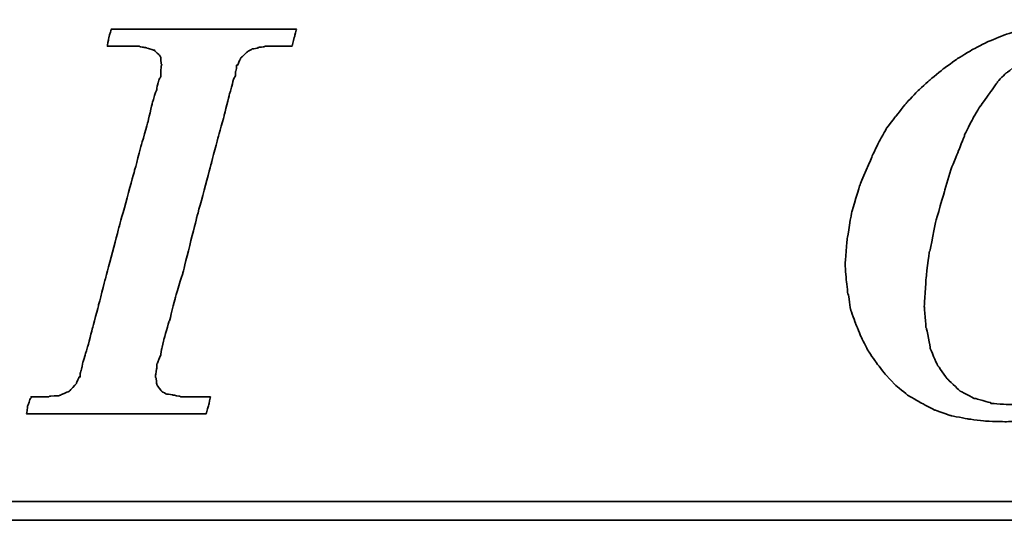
# Model space of a CAD drawing. Header units: millimetres. Extents: x 21 to 280, y -116 to 66.
# Tile 76 of 98: x 213.98 to 219.04, y 6.66 to 9.23. Entities that reach past the tile are written whole.
import ezdxf

# ---------------------------------------------------------------- set-up
doc = ezdxf.new("R2010")
doc.units = ezdxf.units.MM
doc.header["$LTSCALE"] = 0.15
doc.layers.add('DIM', color=4, linetype='CONTINUOUS')
doc.layers.add('layer 1', color=7, linetype='CONTINUOUS')

# ---------------------------------------------------------------- blocks, each defined once
blk = doc.blocks.new('TBI MOTION logo(完整正式版)')
at = {"layer": 'layer 1', "color": 22, "lineweight": 35}
for points, knots in [([(-11.34375, -6.98375), (-11.34375, -6.98375), (-10.91375, -7.43875), (-10.91375, -7.43875), (-10.91375, -7.43875), (-10.91375, -7.43875), (-10.38625, -7.87125), (-10.38625, -7.87125), (-10.38625, -7.87125), (-10.38625, -7.87125), (-9.81125, -8.20375), (-9.81125, -8.20375), (-9.81125, -8.20375), (-9.81125, -8.20375), (-9.21125, -8.51875), (-9.21125, -8.51875), (-9.21125, -8.51875), (-9.21125, -8.51875), (-8.51625, -8.75875), (-8.51625, -8.75875), (-8.51625, -8.75875), (-8.51625, -8.75875), (-7.77125, -8.90375), (-7.77125, -8.90375), (-7.77125, -8.90375), (-7.77125, -8.90375), (-6.97875, -8.99875), (-6.97875, -8.99875), (-6.97875, -8.99875), (-6.97875, -8.99875), (-6.14125, -9.02375), (-6.14125, -9.02375), (-6.14125, -9.02375), (-6.14125, -9.02375), (-5.37125, -8.99875), (-5.37125, -8.99875), (-5.37125, -8.99875), (-5.37125, -8.99875), (-4.65375, -8.94875), (-4.65375, -8.94875), (-4.65375, -8.94875), (-4.65375, -8.94875), (-3.93375, -8.80625), (-3.93375, -8.80625), (-3.93375, -8.80625), (-3.93375, -8.80625), (-3.21375, -8.66375), (-3.21375, -8.66375), (-3.21375, -8.66375), (-3.21375, -8.66375), (-2.49375, -8.39875), (-2.49375, -8.39875), (-2.49375, -8.39875), (-2.49375, -8.39875), (-1.79875, -8.13375), (-1.79875, -8.13375), (-1.79875, -8.13375), (-1.79875, -8.13375), (-1.17375, -7.84375), (-1.17375, -7.84375), (-1.17375, -7.84375), (-1.17375, -7.84375), (-0.52375, -7.46375), (-0.52375, -7.46375), (-0.52375, -7.46375), (-0.52375, -7.46375), (0.10124, -7.07875), (0.10124, -7.07875), (0.10124, -7.07875), (0.10124, -7.07875), (0.67625, -6.62375), (0.67625, -6.62375), (0.67625, -6.62375), (0.67625, -6.62375), (1.24874, -6.14375), (1.24874, -6.14375), (1.24874, -6.14375), (1.24874, -6.14375), (1.72874, -5.64125), (1.72874, -5.64125), (1.72874, -5.64125), (1.72874, -5.64125), (2.18624, -5.06375), (2.18624, -5.06375), (2.18624, -5.06375), (2.18624, -5.06375), (2.61625, -4.48874), (2.61625, -4.48874), (2.61625, -4.48874), (2.61625, -4.48874), (3.00125, -3.83874), (3.00125, -3.83874), (3.00125, -3.83874), (3.00125, -3.83874), (3.36124, -3.21374), (3.36124, -3.21374), (3.36124, -3.21374), (3.36124, -3.21374), (3.84374, -1.99125), (3.84374, -1.99125), (3.84374, -1.99125), (3.84374, -1.99125), (4.22625, -0.81875), (4.22625, -0.81875), (4.22625, -0.81875), (4.22625, -0.81875), (4.39125, 0.45624), (4.39125, 0.45624), (4.39125, 0.45624), (4.39125, 0.45624), (4.48874, 1.70124), (4.48874, 1.70124), (4.48874, 1.70124), (4.48874, 1.70124), (4.43874, 2.44625), (4.43874, 2.44625), (4.43874, 2.44625), (4.43874, 2.44625), (4.36874, 3.14125), (4.36874, 3.14125), (4.36874, 3.14125), (4.36874, 3.14125), (4.25125, 3.81125), (4.25125, 3.81125), (4.25125, 3.81125), (4.25125, 3.81125), (4.03124, 4.41125), (4.03124, 4.41125), (4.03124, 4.41125), (4.03124, 4.41125), (3.74374, 5.01125), (3.74374, 5.01125), (3.74374, 5.01125), (3.74374, 5.01125), (3.43124, 5.58875), (3.43124, 5.58875), (3.43124, 5.58875), (3.43124, 5.58875), (3.02625, 6.09125), (3.02625, 6.09125), (3.02625, 6.09125), (3.02625, 6.09125), (2.59374, 6.54875), (2.59374, 6.54875), (2.59374, 6.54875), (2.59374, 6.54875), (2.09124, 6.98125), (2.09124, 6.98125), (2.09124, 6.98125), (2.09124, 6.98125), (1.56124, 7.36625), (1.56124, 7.36625), (1.56124, 7.36625), (1.56124, 7.36625), (0.98624, 7.67625), (0.98624, 7.67625), (0.98624, 7.67625), (0.98624, 7.67625), (0.38624, 7.96375), (0.38624, 7.96375), (0.38624, 7.96375), (0.38624, 7.96375), (-0.25875, 8.15625), (-0.25875, 8.15625), (-0.25875, 8.15625), (-0.25875, 8.15625), (-0.98125, 8.30125), (-0.98125, 8.30125), (-0.98125, 8.30125), (-0.98125, 8.30125), (-1.70124, 8.37125), (-1.70124, 8.37125), (-1.70124, 8.37125), (-1.70124, 8.37125), (-2.49375, 8.39624), (-2.49375, 8.39624), (-2.49375, 8.39624), (-2.49375, 8.39624), (-3.28625, 8.37125), (-3.28625, 8.37125), (-3.28625, 8.37125), (-3.28625, 8.37125), (-4.05125, 8.32125), (-4.05125, 8.32125), (-4.05125, 8.32125), (-4.05125, 8.32125), (-4.77375, 8.18125), (-4.77375, 8.18125), (-4.77375, 8.18125), (-4.77375, 8.18125), (-5.51625, 7.96375), (-5.51625, 7.96375), (-5.51625, 7.96375), (-5.51625, 7.96375), (-6.21125, 7.72625), (-6.21125, 7.72625), (-6.21125, 7.72625), (-6.21125, 7.72625), (-6.92875, 7.43625), (-6.92875, 7.43625), (-6.92875, 7.43625), (-6.92875, 7.43625), (-7.57875, 7.10125), (-7.57875, 7.10125), (-7.57875, 7.10125), (-7.57875, 7.10125), (-8.24875, 6.69125), (-8.24875, 6.69125), (-8.24875, 6.69125), (-8.24875, 6.69125), (-8.84875, 6.26125), (-8.84875, 6.26125), (-8.84875, 6.26125), (-8.84875, 6.26125), (-9.42625, 5.78125), (-9.42625, 5.78125), (-9.42625, 5.78125), (-9.42625, 5.78125), (-9.95375, 5.30125), (-9.95375, 5.30125), (-9.95375, 5.30125), (-9.95375, 5.30125), (-10.43375, 4.79624), (-10.43375, 4.79624), (-10.43375, 4.79624), (-10.43375, 4.79624), (-10.88875, 4.22125), (-10.88875, 4.22125), (-10.88875, 4.22125), (-10.88875, 4.22125), (-11.29875, 3.69375), (-11.29875, 3.69375), (-11.29875, 3.69375), (-11.29875, 3.69375), (-11.63375, 3.09125), (-11.63375, 3.09125), (-11.63375, 3.09125), (-11.63375, 3.09125), (-11.91875, 2.49625), (-11.91875, 2.49625), (-11.91875, 2.49625), (-11.91875, 2.49625), (-12.44875, 1.24625), (-12.44875, 1.24625), (-12.44875, 1.24625), (-12.44875, 1.24625), (-12.80875, 0.06874), (-12.80875, 0.06874), (-12.80875, 0.06874), (-12.80875, 0.06874), (-12.99875, -1.07875), (-12.99875, -1.07875), (-12.99875, -1.07875), (-12.99875, -1.07875), (-13.09375, -2.18375), (-13.09375, -2.18375), (-13.09375, -2.18375), (-13.09375, -2.18375), (-13.04875, -2.85375), (-13.04875, -2.85375), (-13.04875, -2.85375), (-13.04875, -2.85375), (-12.97375, -3.50375), (-12.97375, -3.50375), (-12.97375, -3.50375), (-12.97375, -3.50375), (-12.95375, -3.50375), (-12.95375, -3.50375), (-12.95375, -3.50375), (-12.95375, -3.50375), (-12.85375, -4.17375), (-12.85375, -4.17375), (-12.85375, -4.17375), (-12.85375, -4.17375), (-12.63875, -4.77624), (-12.63875, -4.77624), (-12.63875, -4.77624), (-12.63875, -4.77624), (-12.39875, -5.35125), (-12.39875, -5.35125), (-12.39875, -5.35125), (-12.39875, -5.35125), (-12.11375, -5.92875), (-12.11375, -5.92875), (-12.11375, -5.92875), (-12.11375, -5.92875), (-11.75375, -6.45375), (-11.75375, -6.45375), (-11.75375, -6.45375), (-11.75375, -6.45375), (-11.34375, -6.98375), (-11.34375, -6.98375)], [0, 0, 0, 0, 0.01369863, 0.01369863, 0.01369863, 0.01369864, 0.02739726, 0.02739726, 0.02739726, 0.02739727, 0.04109589, 0.04109589, 0.04109589, 0.0410959, 0.05479452, 0.05479452, 0.05479452, 0.05479453, 0.06849315, 0.06849315, 0.06849315, 0.06849316, 0.08219178, 0.08219178, 0.08219178, 0.08219179, 0.09589041, 0.09589041, 0.09589041, 0.09589042, 0.10958904, 0.10958904, 0.10958904, 0.10958905, 0.12328767, 0.12328767, 0.12328767, 0.12328768, 0.1369863, 0.1369863, 0.1369863, 0.13698631, 0.15068493, 0.15068493, 0.15068493, 0.15068494, 0.16438356, 0.16438356, 0.16438356, 0.16438357, 0.17808219, 0.17808219, 0.17808219, 0.1780822, 0.19178082, 0.19178082, 0.19178082, 0.19178083, 0.20547945, 0.20547945, 0.20547945, 0.20547946, 0.21917808, 0.21917808, 0.21917808, 0.21917809, 0.23287671, 0.23287671, 0.23287671, 0.23287672, 0.24657534, 0.24657534, 0.24657534, 0.24657535, 0.26027397, 0.26027397, 0.26027397, 0.26027398, 0.2739726, 0.2739726, 0.2739726, 0.27397261, 0.28767123, 0.28767123, 0.28767123, 0.28767124, 0.30136986, 0.30136986, 0.30136986, 0.30136987, 0.31506849, 0.31506849, 0.31506849, 0.3150685, 0.32876712, 0.32876712, 0.32876712, 0.32876713, 0.34246575, 0.34246575, 0.34246575, 0.34246576, 0.35616438, 0.35616438, 0.35616438, 0.35616439, 0.36986301, 0.36986301, 0.36986301, 0.36986302, 0.38356164, 0.38356164, 0.38356164, 0.38356165, 0.39726027, 0.39726027, 0.39726027, 0.39726028, 0.4109589, 0.4109589, 0.4109589, 0.41095891, 0.42465753, 0.42465753, 0.42465753, 0.42465754, 0.43835616, 0.43835616, 0.43835616, 0.43835617, 0.45205479, 0.45205479, 0.45205479, 0.4520548, 0.46575342, 0.46575342, 0.46575342, 0.46575343, 0.47945205, 0.47945205, 0.47945205, 0.47945206, 0.49315068, 0.49315068, 0.49315068, 0.49315069, 0.50684932, 0.50684932, 0.50684932, 0.50684933, 0.52054795, 0.52054795, 0.52054795, 0.52054796, 0.53424658, 0.53424658, 0.53424658, 0.53424659, 0.54794521, 0.54794521, 0.54794521, 0.54794522, 0.56164384, 0.56164384, 0.56164384, 0.56164385, 0.57534247, 0.57534247, 0.57534247, 0.57534248, 0.5890411, 0.5890411, 0.5890411, 0.58904111, 0.60273973, 0.60273973, 0.60273973, 0.60273974, 0.61643836, 0.61643836, 0.61643836, 0.61643837, 0.63013699, 0.63013699, 0.63013699, 0.630137, 0.64383562, 0.64383562, 0.64383562, 0.64383563, 0.65753425, 0.65753425, 0.65753425, 0.65753426, 0.67123288, 0.67123288, 0.67123288, 0.67123289, 0.68493151, 0.68493151, 0.68493151, 0.68493152, 0.69863014, 0.69863014, 0.69863014, 0.69863015, 0.71232877, 0.71232877, 0.71232877, 0.71232878, 0.7260274, 0.7260274, 0.7260274, 0.72602741, 0.73972603, 0.73972603, 0.73972603, 0.73972604, 0.75342466, 0.75342466, 0.75342466, 0.75342467, 0.76712329, 0.76712329, 0.76712329, 0.7671233, 0.78082192, 0.78082192, 0.78082192, 0.78082193, 0.79452055, 0.79452055, 0.79452055, 0.79452056, 0.80821918, 0.80821918, 0.80821918, 0.80821919, 0.82191781, 0.82191781, 0.82191781, 0.82191782, 0.83561644, 0.83561644, 0.83561644, 0.83561645, 0.84931507, 0.84931507, 0.84931507, 0.84931508, 0.8630137, 0.8630137, 0.8630137, 0.86301371, 0.87671233, 0.87671233, 0.87671233, 0.87671234, 0.89041096, 0.89041096, 0.89041096, 0.89041097, 0.90410959, 0.90410959, 0.90410959, 0.9041096, 0.91780822, 0.91780822, 0.91780822, 0.91780823, 0.93150685, 0.93150685, 0.93150685, 0.93150686, 0.94520548, 0.94520548, 0.94520548, 0.94520549, 0.95890411, 0.95890411, 0.95890411, 0.95890412, 0.97260274, 0.97260274, 0.97260274, 0.97260275, 0.98630137, 0.98630137, 0.98630137, 0.98630138, 1, 1, 1, 1]), ([(-40.59125, -7.94375), (-40.59125, -7.94375), (-40.97375, -7.94375), (-40.97375, -7.94375), (-40.97375, -7.94375), (-40.97375, -7.94375), (-41.38125, -7.94375), (-41.38125, -7.94375), (-41.38125, -7.94375), (-41.38125, -7.94375), (-41.54875, -7.94375), (-41.54875, -7.94375), (-41.54875, -7.94375), (-41.54875, -7.94375), (-41.59875, -7.94375), (-41.59875, -7.94375), (-41.59875, -7.94375), (-41.59875, -7.94375), (-41.88375, -7.94375), (-41.88375, -7.94375), (-41.88375, -7.94375), (-41.88375, -7.94375), (-41.90875, -7.91875), (-41.90875, -7.91875), (-41.90875, -7.91875), (-41.90875, -7.91875), (-42.19875, -7.87125), (-42.19875, -7.87125), (-42.19875, -7.87125), (-42.19875, -7.87125), (-42.43875, -7.82375), (-42.43875, -7.82375), (-42.43875, -7.82375), (-42.43875, -7.82375), (-42.45875, -7.82375), (-42.45875, -7.82375), (-42.45875, -7.82375), (-42.45875, -7.82375), (-42.48625, -7.82375), (-42.48625, -7.82375), (-42.48625, -7.82375), (-42.48625, -7.82375), (-42.67625, -7.72375), (-42.67625, -7.72375), (-42.67625, -7.72375), (-42.67625, -7.72375), (-42.70125, -7.70375), (-42.70125, -7.70375), (-42.70125, -7.70375), (-42.70125, -7.70375), (-42.72375, -7.67875), (-42.72375, -7.67875), (-42.72375, -7.67875), (-42.72375, -7.67875), (-42.86875, -7.48875), (-42.86875, -7.48875), (-42.86875, -7.48875), (-42.86875, -7.48875), (-42.89375, -7.43875), (-42.89375, -7.43875), (-42.89375, -7.43875), (-42.89375, -7.43875), (-42.91875, -7.38875), (-42.91875, -7.38875), (-42.91875, -7.38875), (-42.91875, -7.38875), (-42.93875, -7.12875), (-42.93875, -7.12875), (-42.93875, -7.12875), (-42.93875, -7.12875), (-42.96375, -7.10375), (-42.96375, -7.10375), (-42.96375, -7.10375), (-42.96375, -7.10375), (-42.96375, -7.05375), (-42.96375, -7.05375), (-42.96375, -7.05375), (-42.96375, -7.05375), (-42.96375, -7.00875), (-42.96375, -7.00875), (-42.96375, -7.00875), (-42.96375, -7.00875), (-42.91875, -6.69625), (-42.91875, -6.69625), (-42.91875, -6.69625), (-42.91875, -6.69625), (-42.91875, -6.62375), (-42.91875, -6.62375), (-42.91875, -6.62375), (-42.91875, -6.62375), (-42.91875, -6.59625), (-42.91875, -6.59625), (-42.91875, -6.59625), (-42.91875, -6.59625), (-42.91875, -6.57375), (-42.91875, -6.57375), (-42.91875, -6.57375), (-42.91875, -6.57375), (-42.91875, -6.52875), (-42.91875, -6.52875), (-42.91875, -6.52875), (-42.91875, -6.52875), (-42.89375, -6.50375), (-42.89375, -6.50375), (-42.89375, -6.50375), (-42.89375, -6.50375), (-42.84375, -6.38375), (-42.84375, -6.38375), (-42.84375, -6.38375), (-42.84375, -6.38375), (-42.84375, -6.35875), (-42.84375, -6.35875), (-42.84375, -6.35875), (-42.84375, -6.35875), (-42.74625, -6.14375), (-42.74625, -6.14375), (-42.74625, -6.14375), (-42.74625, -6.14375), (-42.70125, -5.85375), (-42.70125, -5.85375), (-42.70125, -5.85375), (-42.70125, -5.85375), (-42.60375, -5.47125), (-42.60375, -5.47125), (-42.60375, -5.47125), (-42.60375, -5.47125), (-42.60375, -5.44875), (-42.60375, -5.44875), (-42.60375, -5.44875), (-42.60375, -5.44875), (-42.38875, -4.67875), (-42.38875, -4.67875), (-42.38875, -4.67875), (-42.38875, -4.67875), (-42.36375, -4.65375), (-42.36375, -4.65375), (-42.36375, -4.65375), (-42.36375, -4.65375), (-42.12375, -3.69625), (-42.12375, -3.69625), (-42.12375, -3.69625), (-42.12375, -3.69625), (-42.12375, -3.67374), (-42.12375, -3.67374), (-42.12375, -3.67374), (-42.12375, -3.67374), (-41.78875, -2.59374), (-41.78875, -2.59374), (-41.78875, -2.59374), (-41.78875, -2.59374), (-41.18875, -0.19375), (-41.18875, -0.19375), (-41.18875, -0.19375), (-41.18875, -0.19375), (-40.54375, 2.20624), (-40.54375, 2.20624), (-40.54375, 2.20624), (-40.54375, 2.20624), (-40.25375, 3.30875), (-40.25375, 3.30875), (-40.25375, 3.30875), (-40.25375, 3.30875), (-39.98875, 4.27125), (-39.98875, 4.27125), (-39.98875, 4.27125), (-39.98875, 4.27125), (-39.77375, 5.13125), (-39.77375, 5.13125), (-39.77375, 5.13125), (-39.77375, 5.13125), (-39.67875, 5.47125), (-39.67875, 5.47125), (-39.67875, 5.47125), (-39.67875, 5.47125), (-39.60375, 5.75625), (-39.60375, 5.75625), (-39.60375, 5.75625), (-39.60375, 5.75625), (-39.60375, 5.78125), (-39.60375, 5.78125), (-39.60375, 5.78125), (-39.60375, 5.78125), (-39.50875, 5.97125), (-39.50875, 5.97125), (-39.50875, 5.97125), (-39.50875, 5.97125), (-39.50875, 6.13875), (-39.50875, 6.13875), (-39.50875, 6.13875), (-39.50875, 6.13875), (-39.48625, 6.16625), (-39.48625, 6.16625), (-39.48625, 6.16625), (-39.48625, 6.16625), (-39.46125, 6.28625), (-39.46125, 6.28625), (-39.46125, 6.28625), (-39.46125, 6.28625), (-39.46125, 6.42625), (-39.46125, 6.42625), (-39.46125, 6.42625), (-39.46125, 6.42625), (-39.41375, 6.42625), (-39.41375, 6.42625), (-39.41375, 6.42625), (-39.41375, 6.42625), (-39.29375, 6.69125), (-39.29375, 6.69125), (-39.29375, 6.69125), (-39.29375, 6.69125), (-39.26875, 6.74125), (-39.26875, 6.74125), (-39.26875, 6.74125), (-39.26875, 6.74125), (-39.24375, 6.76625), (-39.24375, 6.76625), (-39.24375, 6.76625), (-39.24375, 6.76625), (-38.98375, 7.00624), (-38.98375, 7.00624), (-38.98375, 7.00624), (-38.98375, 7.00624), (-38.95625, 7.02624), (-38.95625, 7.02624), (-38.95625, 7.02624), (-38.95625, 7.02624), (-38.78875, 7.12624), (-38.78875, 7.12624), (-38.78875, 7.12624), (-38.78875, 7.12624), (-38.76375, 7.12624), (-38.76375, 7.12624), (-38.76375, 7.12624), (-38.76375, 7.12624), (-38.74375, 7.12624), (-38.74375, 7.12624), (-38.74375, 7.12624), (-38.74375, 7.12624), (-38.52875, 7.17125), (-38.52875, 7.17125), (-38.52875, 7.17125), (-38.52875, 7.17125), (-38.52875, 7.19624), (-38.52875, 7.19624), (-38.52875, 7.19624), (-38.52875, 7.19624), (-38.50375, 7.19624), (-38.50375, 7.19624), (-38.50375, 7.19624), (-38.50375, 7.19624), (-38.26125, 7.21875), (-38.26125, 7.21875), (-38.26125, 7.21875), (-38.26125, 7.21875), (-38.23875, 7.24624), (-38.23875, 7.24624), (-38.23875, 7.24624), (-38.23875, 7.24624), (-38.21625, 7.24624), (-38.21625, 7.24624), (-38.21625, 7.24624), (-38.21625, 7.24624), (-38.18875, 7.24624), (-38.18875, 7.24624), (-38.18875, 7.24624), (-38.18875, 7.24624), (-37.90375, 7.24624), (-37.90375, 7.24624), (-37.90375, 7.24624), (-37.90375, 7.24624), (-37.85375, 7.24624), (-37.85375, 7.24624), (-37.85375, 7.24624), (-37.85375, 7.24624), (-37.75875, 7.24624), (-37.75875, 7.24624), (-37.75875, 7.24624), (-37.75875, 7.24624), (-37.42375, 7.24624), (-37.42375, 7.24624), (-37.42375, 7.24624), (-37.42375, 7.24624), (-37.08875, 7.24624), (-37.08875, 7.24624), (-37.08875, 7.24624), (-37.08875, 7.24624), (-37.06375, 7.24624), (-37.06375, 7.24624), (-37.06375, 7.24624), (-37.06375, 7.24624), (-37.06375, 7.26624), (-37.06375, 7.26624), (-37.06375, 7.26624), (-37.06375, 7.26624), (-37.03875, 7.29125), (-37.03875, 7.29125), (-37.03875, 7.29125), (-37.03875, 7.29125), (-37.03875, 7.31625), (-37.03875, 7.31625), (-37.03875, 7.31625), (-37.03875, 7.31625), (-36.94125, 7.67625), (-36.94125, 7.67625), (-36.94125, 7.67625), (-36.94125, 7.67625), (-36.86875, 7.98625), (-36.86875, 7.98625), (-36.86875, 7.98625), (-36.86875, 7.98625), (-36.98875, 7.98625), (-36.98875, 7.98625), (-36.98875, 7.98625), (-36.98875, 7.98625), (-37.42375, 7.98625), (-37.42375, 7.98625), (-37.42375, 7.98625), (-37.42375, 7.98625), (-37.94875, 7.98625), (-37.94875, 7.98625), (-37.94875, 7.98625), (-37.94875, 7.98625), (-38.57375, 7.98625), (-38.57375, 7.98625), (-38.57375, 7.98625), (-38.57375, 7.98625), (-39.29375, 7.98625), (-39.29375, 7.98625), (-39.29375, 7.98625), (-39.29375, 7.98625), (-40.82875, 7.98625), (-40.82875, 7.98625), (-40.82875, 7.98625), (-40.82875, 7.98625), (-42.36375, 7.98625), (-42.36375, 7.98625), (-42.36375, 7.98625), (-42.36375, 7.98625), (-43.08375, 7.98625), (-43.08375, 7.98625), (-43.08375, 7.98625), (-43.08375, 7.98625), (-43.70875, 7.98625), (-43.70875, 7.98625), (-43.70875, 7.98625), (-43.70875, 7.98625), (-44.23375, 7.98625), (-44.23375, 7.98625), (-44.23375, 7.98625), (-44.23375, 7.98625), (-44.66875, 7.98625), (-44.66875, 7.98625), (-44.66875, 7.98625), (-44.66875, 7.98625), (-44.88375, 7.98625), (-44.88375, 7.98625), (-44.88375, 7.98625), (-44.88375, 7.98625), (-44.90875, 7.94125), (-44.90875, 7.94125), (-44.90875, 7.94125), (-44.90875, 7.94125), (-44.90875, 7.91625), (-44.90875, 7.91625), (-44.90875, 7.91625), (-44.90875, 7.91625), (-45.00375, 7.55625), (-45.00375, 7.55625), (-45.00375, 7.55625), (-45.00375, 7.55625), (-45.05375, 7.24624), (-45.05375, 7.24624), (-45.05375, 7.24624), (-45.05375, 7.24624), (-44.61875, 7.24624), (-44.61875, 7.24624), (-44.61875, 7.24624), (-44.61875, 7.24624), (-44.11375, 7.24624), (-44.11375, 7.24624), (-44.11375, 7.24624), (-44.11375, 7.24624), (-43.99375, 7.24624), (-43.99375, 7.24624), (-43.99375, 7.24624), (-43.99375, 7.24624), (-43.94625, 7.24624), (-43.94625, 7.24624), (-43.94625, 7.24624), (-43.94625, 7.24624), (-43.92374, 7.24624), (-43.92374, 7.24624), (-43.92374, 7.24624), (-43.92374, 7.24624), (-43.65875, 7.24624), (-43.65875, 7.24624), (-43.65875, 7.24624), (-43.65875, 7.24624), (-43.63875, 7.21875), (-43.63875, 7.21875), (-43.63875, 7.21875), (-43.63875, 7.21875), (-43.46875, 7.19624), (-43.46875, 7.19624), (-43.46875, 7.19624), (-43.46875, 7.19624), (-43.39875, 7.19624), (-43.39875, 7.19624), (-43.39875, 7.19624), (-43.39875, 7.19624), (-43.37125, 7.17125), (-43.37125, 7.17125), (-43.37125, 7.17125), (-43.37125, 7.17125), (-43.34875, 7.17125), (-43.34875, 7.17125), (-43.34875, 7.17125), (-43.34875, 7.17125), (-43.20375, 7.12624), (-43.20375, 7.12624), (-43.20375, 7.12624), (-43.20375, 7.12624), (-43.05875, 7.07624), (-43.05875, 7.07624), (-43.05875, 7.07624), (-43.05875, 7.07624), (-43.01375, 7.07624), (-43.01375, 7.07624), (-43.01375, 7.07624), (-43.01375, 7.07624), (-42.98875, 7.02624), (-42.98875, 7.02624), (-42.98875, 7.02624), (-42.98875, 7.02624), (-42.79875, 6.86125), (-42.79875, 6.86125), (-42.79875, 6.86125), (-42.79875, 6.86125), (-42.77375, 6.81125), (-42.77375, 6.81125), (-42.77375, 6.81125), (-42.77375, 6.81125), (-42.74625, 6.76625), (-42.74625, 6.76625), (-42.74625, 6.76625), (-42.74625, 6.76625), (-42.72375, 6.47625), (-42.72375, 6.47625), (-42.72375, 6.47625), (-42.72375, 6.47625), (-42.70125, 6.45124), (-42.70125, 6.45124), (-42.70125, 6.45124), (-42.70125, 6.45124), (-42.70125, 6.42625), (-42.70125, 6.42625), (-42.70125, 6.42625), (-42.70125, 6.42625), (-42.72375, 6.40625), (-42.72375, 6.40625), (-42.72375, 6.40625), (-42.72375, 6.40625), (-42.74625, 5.97125), (-42.74625, 5.97125), (-42.74625, 5.97125), (-42.74625, 5.97125), (-42.74625, 5.94625), (-42.74625, 5.94625), (-42.74625, 5.94625), (-42.74625, 5.94625), (-42.74625, 5.92625), (-42.74625, 5.92625), (-42.74625, 5.92625), (-42.74625, 5.92625), (-42.77375, 5.87625), (-42.77375, 5.87625), (-42.77375, 5.87625), (-42.77375, 5.87625), (-42.81875, 5.80625), (-42.81875, 5.80625), (-42.81875, 5.80625), (-42.81875, 5.80625), (-42.86875, 5.63625), (-42.86875, 5.63625), (-42.86875, 5.63625), (-42.86875, 5.63625), (-42.91875, 5.39625), (-42.91875, 5.39625), (-42.91875, 5.39625), (-42.91875, 5.39625), (-42.91875, 5.37124), (-42.91875, 5.37124), (-42.91875, 5.37124), (-42.91875, 5.37124), (-43.01375, 5.10874), (-43.01375, 5.10874), (-43.01375, 5.10874), (-43.01375, 5.10874), (-43.10875, 4.77124), (-43.10875, 4.77124), (-43.10875, 4.77124), (-43.10875, 4.77124), (-43.29875, 3.95625), (-43.29875, 3.95625), (-43.29875, 3.95625), (-43.29875, 3.95625), (-43.58875, 2.95125), (-43.58875, 2.95125), (-43.58875, 2.95125), (-43.58875, 2.95125), (-43.87375, 1.87125), (-43.87375, 1.87125), (-43.87375, 1.87125), (-43.87375, 1.87125), (-44.52625, -0.50374), (-44.52625, -0.50374), (-44.52625, -0.50374), (-44.52625, -0.50374), (-45.14875, -2.85375), (-45.14875, -2.85375), (-45.14875, -2.85375), (-45.14875, -2.85375), (-45.43375, -3.95875), (-45.43375, -3.95875), (-45.43375, -3.95875), (-45.43375, -3.95875), (-45.69875, -4.96875), (-45.69875, -4.96875), (-45.69875, -4.96875), (-45.69875, -4.96875), (-45.91375, -5.78375), (-45.91375, -5.78375), (-45.91375, -5.78375), (-45.91375, -5.78375), (-46.01375, -6.11875), (-46.01375, -6.11875), (-46.01375, -6.11875), (-46.01375, -6.11875), (-46.01375, -6.14375), (-46.01375, -6.14375), (-46.01375, -6.14375), (-46.01375, -6.14375), (-46.10875, -6.40875), (-46.10875, -6.40875), (-46.10875, -6.40875), (-46.10875, -6.40875), (-46.15375, -6.64875), (-46.15375, -6.64875), (-46.15375, -6.64875), (-46.15375, -6.64875), (-46.20375, -6.83875), (-46.20375, -6.83875), (-46.20375, -6.83875), (-46.20375, -6.83875), (-46.22875, -6.93375), (-46.22875, -6.93375), (-46.22875, -6.93375), (-46.22875, -6.93375), (-46.22875, -7.07875), (-46.22875, -7.07875), (-46.22875, -7.07875), (-46.22875, -7.07875), (-46.27375, -7.07875), (-46.27375, -7.07875), (-46.27375, -7.07875), (-46.27375, -7.07875), (-46.39375, -7.34375), (-46.39375, -7.34375), (-46.39375, -7.34375), (-46.39375, -7.34375), (-46.39375, -7.36875), (-46.39375, -7.36875), (-46.39375, -7.36875), (-46.39375, -7.36875), (-46.42125, -7.38875), (-46.42125, -7.38875), (-46.42125, -7.38875), (-46.42125, -7.38875), (-46.68375, -7.67875), (-46.68375, -7.67875), (-46.68375, -7.67875), (-46.68375, -7.67875), (-46.70875, -7.70375), (-46.70875, -7.70375), (-46.70875, -7.70375), (-46.70875, -7.70375), (-46.75375, -7.72375), (-46.75375, -7.72375), (-46.75375, -7.72375), (-46.75375, -7.72375), (-47.08875, -7.87125), (-47.08875, -7.87125), (-47.08875, -7.87125), (-47.08875, -7.87125), (-47.11625, -7.87125), (-47.11625, -7.87125), (-47.11625, -7.87125), (-47.11625, -7.87125), (-47.13875, -7.89375), (-47.13875, -7.89375), (-47.13875, -7.89375), (-47.13875, -7.89375), (-47.56875, -7.91875), (-47.56875, -7.91875), (-47.56875, -7.91875), (-47.56875, -7.91875), (-47.59625, -7.94375), (-47.59625, -7.94375), (-47.59625, -7.94375), (-47.59625, -7.94375), (-47.64375, -7.94375), (-47.64375, -7.94375), (-47.64375, -7.94375), (-47.64375, -7.94375), (-47.73625, -7.94375), (-47.73625, -7.94375), (-47.73625, -7.94375), (-47.73625, -7.94375), (-48.07375, -7.94375), (-48.07375, -7.94375), (-48.07375, -7.94375), (-48.07375, -7.94375), (-48.36125, -7.94375), (-48.36125, -7.94375), (-48.36125, -7.94375), (-48.36125, -7.94375), (-48.36125, -7.96625), (-48.36125, -7.96625), (-48.36125, -7.96625), (-48.36125, -7.96625), (-48.36125, -7.99125), (-48.36125, -7.99125), (-48.36125, -7.99125), (-48.36125, -7.99125), (-48.38875, -8.01375), (-48.38875, -8.01375), (-48.38875, -8.01375), (-48.38875, -8.01375), (-48.50875, -8.34875), (-48.50875, -8.34875), (-48.50875, -8.34875), (-48.50875, -8.34875), (-48.55375, -8.68625), (-48.55375, -8.68625), (-48.55375, -8.68625), (-48.55375, -8.68625), (-48.45875, -8.68625), (-48.45875, -8.68625), (-48.45875, -8.68625), (-48.45875, -8.68625), (-48.07375, -8.68625), (-48.07375, -8.68625), (-48.07375, -8.68625), (-48.07375, -8.68625), (-47.52375, -8.68625), (-47.52375, -8.68625), (-47.52375, -8.68625), (-47.52375, -8.68625), (-46.92375, -8.68625), (-46.92375, -8.68625), (-46.92375, -8.68625), (-46.92375, -8.68625), (-46.25375, -8.68625), (-46.25375, -8.68625), (-46.25375, -8.68625), (-46.25375, -8.68625), (-46.20375, -8.68625), (-46.20375, -8.68625), (-46.20375, -8.68625), (-46.20375, -8.68625), (-44.71375, -8.68625), (-44.71375, -8.68625), (-44.71375, -8.68625), (-44.71375, -8.68625), (-43.22875, -8.68625), (-43.22875, -8.68625), (-43.22875, -8.68625), (-43.22875, -8.68625), (-42.55875, -8.68625), (-42.55875, -8.68625), (-42.55875, -8.68625), (-42.55875, -8.68625), (-42.50875, -8.68625), (-42.50875, -8.68625), (-42.50875, -8.68625), (-42.50875, -8.68625), (-41.93375, -8.68625), (-41.93375, -8.68625), (-41.93375, -8.68625), (-41.93375, -8.68625), (-41.38125, -8.68625), (-41.38125, -8.68625), (-41.38125, -8.68625), (-41.38125, -8.68625), (-40.97375, -8.68625), (-40.97375, -8.68625), (-40.97375, -8.68625), (-40.97375, -8.68625), (-40.78125, -8.68625), (-40.78125, -8.68625), (-40.78125, -8.68625), (-40.78125, -8.68625), (-40.78125, -8.63875), (-40.78125, -8.63875), (-40.78125, -8.63875), (-40.78125, -8.63875), (-40.75875, -8.63875), (-40.75875, -8.63875), (-40.75875, -8.63875), (-40.75875, -8.63875), (-40.66375, -8.27875), (-40.66375, -8.27875), (-40.66375, -8.27875), (-40.66375, -8.27875), (-40.59125, -7.94375), (-40.59125, -7.94375)], [0, 0, 0, 0, 0.00558659, 0.00558659, 0.00558659, 0.0055866, 0.01117318, 0.01117318, 0.01117318, 0.01117319, 0.01675978, 0.01675978, 0.01675978, 0.01675979, 0.02234637, 0.02234637, 0.02234637, 0.02234638, 0.02793296, 0.02793296, 0.02793296, 0.02793297, 0.03351955, 0.03351955, 0.03351955, 0.03351956, 0.03910615, 0.03910615, 0.03910615, 0.03910616, 0.04469274, 0.04469274, 0.04469274, 0.04469275, 0.05027933, 0.05027933, 0.05027933, 0.05027934, 0.05586592, 0.05586592, 0.05586592, 0.05586593, 0.06145251, 0.06145251, 0.06145251, 0.06145252, 0.06703911, 0.06703911, 0.06703911, 0.06703912, 0.0726257, 0.0726257, 0.0726257, 0.07262571, 0.07821229, 0.07821229, 0.07821229, 0.0782123, 0.08379888, 0.08379888, 0.08379888, 0.08379889, 0.08938547, 0.08938547, 0.08938547, 0.08938548, 0.09497207, 0.09497207, 0.09497207, 0.09497208, 0.10055866, 0.10055866, 0.10055866, 0.10055867, 0.10614525, 0.10614525, 0.10614525, 0.10614526, 0.11173184, 0.11173184, 0.11173184, 0.11173185, 0.11731844, 0.11731844, 0.11731844, 0.11731845, 0.12290503, 0.12290503, 0.12290503, 0.12290504, 0.12849162, 0.12849162, 0.12849162, 0.12849163, 0.13407821, 0.13407821, 0.13407821, 0.13407822, 0.1396648, 0.1396648, 0.1396648, 0.13966481, 0.1452514, 0.1452514, 0.1452514, 0.14525141, 0.15083799, 0.15083799, 0.15083799, 0.150838, 0.15642458, 0.15642458, 0.15642458, 0.15642459, 0.16201117, 0.16201117, 0.16201117, 0.16201118, 0.16759777, 0.16759777, 0.16759777, 0.16759778, 0.17318436, 0.17318436, 0.17318436, 0.17318437, 0.17877095, 0.17877095, 0.17877095, 0.17877096, 0.18435754, 0.18435754, 0.18435754, 0.18435755, 0.18994413, 0.18994413, 0.18994413, 0.18994414, 0.19553073, 0.19553073, 0.19553073, 0.19553074, 0.20111732, 0.20111732, 0.20111732, 0.20111733, 0.20670391, 0.20670391, 0.20670391, 0.20670392, 0.2122905, 0.2122905, 0.2122905, 0.21229051, 0.21787709, 0.21787709, 0.21787709, 0.2178771, 0.22346369, 0.22346369, 0.22346369, 0.2234637, 0.22905028, 0.22905028, 0.22905028, 0.22905029, 0.23463687, 0.23463687, 0.23463687, 0.23463688, 0.24022346, 0.24022346, 0.24022346, 0.24022347, 0.24581006, 0.24581006, 0.24581006, 0.24581007, 0.25139665, 0.25139665, 0.25139665, 0.25139666, 0.25698324, 0.25698324, 0.25698324, 0.25698325, 0.26256983, 0.26256983, 0.26256983, 0.26256984, 0.26815642, 0.26815642, 0.26815642, 0.26815643, 0.27374302, 0.27374302, 0.27374302, 0.27374303, 0.27932961, 0.27932961, 0.27932961, 0.27932962, 0.2849162, 0.2849162, 0.2849162, 0.28491621, 0.29050279, 0.29050279, 0.29050279, 0.2905028, 0.29608939, 0.29608939, 0.29608939, 0.2960894, 0.30167598, 0.30167598, 0.30167598, 0.30167599, 0.30726257, 0.30726257, 0.30726257, 0.30726258, 0.31284916, 0.31284916, 0.31284916, 0.31284917, 0.31843575, 0.31843575, 0.31843575, 0.31843576, 0.32402235, 0.32402235, 0.32402235, 0.32402236, 0.32960894, 0.32960894, 0.32960894, 0.32960895, 0.33519553, 0.33519553, 0.33519553, 0.33519554, 0.34078212, 0.34078212, 0.34078212, 0.34078213, 0.34636872, 0.34636872, 0.34636872, 0.34636873, 0.35195531, 0.35195531, 0.35195531, 0.35195532, 0.3575419, 0.3575419, 0.3575419, 0.35754191, 0.36312849, 0.36312849, 0.36312849, 0.3631285, 0.36871508, 0.36871508, 0.36871508, 0.36871509, 0.37430168, 0.37430168, 0.37430168, 0.37430169, 0.37988827, 0.37988827, 0.37988827, 0.37988828, 0.38547486, 0.38547486, 0.38547486, 0.38547487, 0.39106145, 0.39106145, 0.39106145, 0.39106146, 0.39664804, 0.39664804, 0.39664804, 0.39664805, 0.40223464, 0.40223464, 0.40223464, 0.40223465, 0.40782123, 0.40782123, 0.40782123, 0.40782124, 0.41340782, 0.41340782, 0.41340782, 0.41340783, 0.41899441, 0.41899441, 0.41899441, 0.41899442, 0.42458101, 0.42458101, 0.42458101, 0.42458102, 0.4301676, 0.4301676, 0.4301676, 0.43016761, 0.43575419, 0.43575419, 0.43575419, 0.4357542, 0.44134078, 0.44134078, 0.44134078, 0.44134079, 0.44692737, 0.44692737, 0.44692737, 0.44692738, 0.45251397, 0.45251397, 0.45251397, 0.45251398, 0.45810056, 0.45810056, 0.45810056, 0.45810057, 0.46368715, 0.46368715, 0.46368715, 0.46368716, 0.46927374, 0.46927374, 0.46927374, 0.46927375, 0.47486034, 0.47486034, 0.47486034, 0.47486035, 0.48044693, 0.48044693, 0.48044693, 0.48044694, 0.48603352, 0.48603352, 0.48603352, 0.48603353, 0.49162011, 0.49162011, 0.49162011, 0.49162012, 0.4972067, 0.4972067, 0.4972067, 0.49720671, 0.5027933, 0.5027933, 0.5027933, 0.50279331, 0.50837989, 0.50837989, 0.50837989, 0.5083799, 0.51396648, 0.51396648, 0.51396648, 0.51396649, 0.51955307, 0.51955307, 0.51955307, 0.51955308, 0.52513966, 0.52513966, 0.52513966, 0.52513967, 0.53072626, 0.53072626, 0.53072626, 0.53072627, 0.53631285, 0.53631285, 0.53631285, 0.53631286, 0.54189944, 0.54189944, 0.54189944, 0.54189945, 0.54748603, 0.54748603, 0.54748603, 0.54748604, 0.55307263, 0.55307263, 0.55307263, 0.55307264, 0.55865922, 0.55865922, 0.55865922, 0.55865923, 0.56424581, 0.56424581, 0.56424581, 0.56424582, 0.5698324, 0.5698324, 0.5698324, 0.56983241, 0.57541899, 0.57541899, 0.57541899, 0.575419, 0.58100559, 0.58100559, 0.58100559, 0.5810056, 0.58659218, 0.58659218, 0.58659218, 0.58659219, 0.59217877, 0.59217877, 0.59217877, 0.59217878, 0.59776536, 0.59776536, 0.59776536, 0.59776537, 0.60335196, 0.60335196, 0.60335196, 0.60335197, 0.60893855, 0.60893855, 0.60893855, 0.60893856, 0.61452514, 0.61452514, 0.61452514, 0.61452515, 0.62011173, 0.62011173, 0.62011173, 0.62011174, 0.62569832, 0.62569832, 0.62569832, 0.62569833, 0.63128492, 0.63128492, 0.63128492, 0.63128493, 0.63687151, 0.63687151, 0.63687151, 0.63687152, 0.6424581, 0.6424581, 0.6424581, 0.64245811, 0.64804469, 0.64804469, 0.64804469, 0.6480447, 0.65363128, 0.65363128, 0.65363128, 0.65363129, 0.65921788, 0.65921788, 0.65921788, 0.65921789, 0.66480447, 0.66480447, 0.66480447, 0.66480448, 0.67039106, 0.67039106, 0.67039106, 0.67039107, 0.67597765, 0.67597765, 0.67597765, 0.67597766, 0.68156425, 0.68156425, 0.68156425, 0.68156426, 0.68715084, 0.68715084, 0.68715084, 0.68715085, 0.69273743, 0.69273743, 0.69273743, 0.69273744, 0.69832402, 0.69832402, 0.69832402, 0.69832403, 0.70391061, 0.70391061, 0.70391061, 0.70391062, 0.70949721, 0.70949721, 0.70949721, 0.70949722, 0.7150838, 0.7150838, 0.7150838, 0.71508381, 0.72067039, 0.72067039, 0.72067039, 0.7206704, 0.72625698, 0.72625698, 0.72625698, 0.72625699, 0.73184358, 0.73184358, 0.73184358, 0.73184359, 0.73743017, 0.73743017, 0.73743017, 0.73743018, 0.74301676, 0.74301676, 0.74301676, 0.74301677, 0.74860335, 0.74860335, 0.74860335, 0.74860336, 0.75418994, 0.75418994, 0.75418994, 0.75418995, 0.75977654, 0.75977654, 0.75977654, 0.75977655, 0.76536313, 0.76536313, 0.76536313, 0.76536314, 0.77094972, 0.77094972, 0.77094972, 0.77094973, 0.77653631, 0.77653631, 0.77653631, 0.77653632, 0.78212291, 0.78212291, 0.78212291, 0.78212292, 0.7877095, 0.7877095, 0.7877095, 0.78770951, 0.79329609, 0.79329609, 0.79329609, 0.7932961, 0.79888268, 0.79888268, 0.79888268, 0.79888269, 0.80446927, 0.80446927, 0.80446927, 0.80446928, 0.81005587, 0.81005587, 0.81005587, 0.81005588, 0.81564246, 0.81564246, 0.81564246, 0.81564247, 0.82122905, 0.82122905, 0.82122905, 0.82122906, 0.82681564, 0.82681564, 0.82681564, 0.82681565, 0.83240223, 0.83240223, 0.83240223, 0.83240224, 0.83798883, 0.83798883, 0.83798883, 0.83798884, 0.84357542, 0.84357542, 0.84357542, 0.84357543, 0.84916201, 0.84916201, 0.84916201, 0.84916202, 0.8547486, 0.8547486, 0.8547486, 0.85474861, 0.8603352, 0.8603352, 0.8603352, 0.86033521, 0.86592179, 0.86592179, 0.86592179, 0.8659218, 0.87150838, 0.87150838, 0.87150838, 0.87150839, 0.87709497, 0.87709497, 0.87709497, 0.87709498, 0.88268156, 0.88268156, 0.88268156, 0.88268157, 0.88826816, 0.88826816, 0.88826816, 0.88826817, 0.89385475, 0.89385475, 0.89385475, 0.89385476, 0.89944134, 0.89944134, 0.89944134, 0.89944135, 0.90502793, 0.90502793, 0.90502793, 0.90502794, 0.91061453, 0.91061453, 0.91061453, 0.91061454, 0.91620112, 0.91620112, 0.91620112, 0.91620113, 0.92178771, 0.92178771, 0.92178771, 0.92178772, 0.9273743, 0.9273743, 0.9273743, 0.92737431, 0.93296089, 0.93296089, 0.93296089, 0.9329609, 0.93854749, 0.93854749, 0.93854749, 0.9385475, 0.94413408, 0.94413408, 0.94413408, 0.94413409, 0.94972067, 0.94972067, 0.94972067, 0.94972068, 0.95530726, 0.95530726, 0.95530726, 0.95530727, 0.96089385, 0.96089385, 0.96089385, 0.96089386, 0.96648045, 0.96648045, 0.96648045, 0.96648046, 0.97206704, 0.97206704, 0.97206704, 0.97206705, 0.97765363, 0.97765363, 0.97765363, 0.97765364, 0.98324022, 0.98324022, 0.98324022, 0.98324023, 0.98882682, 0.98882682, 0.98882682, 0.98882683, 0.99441341, 0.99441341, 0.99441341, 0.99441342, 1, 1, 1, 1]), ([(-8.77875, 1.03124), (-8.77875, 1.03124), (-8.51625, 1.89625), (-8.51625, 1.89625), (-8.51625, 1.89625), (-8.51625, 1.89625), (-8.20375, 2.66375), (-8.20375, 2.66375), (-8.20375, 2.66375), (-8.20375, 2.66375), (-7.91625, 3.38125), (-7.91625, 3.38125), (-7.91625, 3.38125), (-7.91625, 3.38125), (-7.91625, 3.40624), (-7.91625, 3.40624), (-7.91625, 3.40624), (-7.91625, 3.40624), (-7.57875, 4.07624), (-7.57875, 4.07624), (-7.57875, 4.07624), (-7.57875, 4.07624), (-7.24375, 4.65125), (-7.24375, 4.65125), (-7.24375, 4.65125), (-7.24375, 4.65125), (-7.21875, 4.65125), (-7.21875, 4.65125), (-7.21875, 4.65125), (-7.21875, 4.65125), (-7.21875, 4.67624), (-7.21875, 4.67624), (-7.21875, 4.67624), (-7.21875, 4.67624), (-6.83625, 5.20375), (-6.83625, 5.20375), (-6.83625, 5.20375), (-6.83625, 5.20375), (-6.49875, 5.68625), (-6.49875, 5.68625), (-6.49875, 5.68625), (-6.49875, 5.68625), (-6.49875, 5.70625), (-6.49875, 5.70625), (-6.49875, 5.70625), (-6.49875, 5.70625), (-6.11625, 6.09125), (-6.11625, 6.09125), (-6.11625, 6.09125), (-6.11625, 6.09125), (-6.09125, 6.09125), (-6.09125, 6.09125), (-6.09125, 6.09125), (-6.09125, 6.09125), (-5.27375, 6.76625), (-5.27375, 6.76625), (-5.27375, 6.76625), (-5.27375, 6.76625), (-5.24875, 6.76625), (-5.24875, 6.76625), (-5.24875, 6.76625), (-5.24875, 6.76625), (-5.24875, 6.78625), (-5.24875, 6.78625), (-5.24875, 6.78625), (-5.24875, 6.78625), (-4.38875, 7.26624), (-4.38875, 7.26624), (-4.38875, 7.26624), (-4.38875, 7.26624), (-4.36125, 7.26624), (-4.36125, 7.26624), (-4.36125, 7.26624), (-4.36125, 7.26624), (-3.93375, 7.41125), (-3.93375, 7.41125), (-3.93375, 7.41125), (-3.93375, 7.41125), (-3.47375, 7.55625), (-3.47375, 7.55625), (-3.47375, 7.55625), (-3.47375, 7.55625), (-3.45375, 7.55625), (-3.45375, 7.55625), (-3.45375, 7.55625), (-3.45375, 7.55625), (-3.42875, 7.58124), (-3.42875, 7.58124), (-3.42875, 7.58124), (-3.42875, 7.58124), (-2.97375, 7.62625), (-2.97375, 7.62625), (-2.97375, 7.62625), (-2.97375, 7.62625), (-2.49375, 7.67625), (-2.49375, 7.67625), (-2.49375, 7.67625), (-2.49375, 7.67625), (-2.46875, 7.67625), (-2.46875, 7.67625), (-2.46875, 7.67625), (-2.46875, 7.67625), (-1.70124, 7.58124), (-1.70124, 7.58124), (-1.70124, 7.58124), (-1.70124, 7.58124), (-1.67875, 7.55625), (-1.67875, 7.55625), (-1.67875, 7.55625), (-1.67875, 7.55625), (-1.65375, 7.55625), (-1.65375, 7.55625), (-1.65375, 7.55625), (-1.65375, 7.55625), (-1.03125, 7.36625), (-1.03125, 7.36625), (-1.03125, 7.36625), (-1.03125, 7.36625), (-1.00625, 7.36625), (-1.00625, 7.36625), (-1.00625, 7.36625), (-1.00625, 7.36625), (-0.43124, 7.02624), (-0.43124, 7.02624), (-0.43124, 7.02624), (-0.43124, 7.02624), (-0.40625, 7.00624), (-0.40625, 7.00624), (-0.40625, 7.00624), (-0.40625, 7.00624), (0.12124, 6.57124), (0.12124, 6.57124), (0.12124, 6.57124), (0.12124, 6.57124), (0.14624, 6.54875), (0.14624, 6.54875), (0.14624, 6.54875), (0.14624, 6.54875), (0.17124, 6.52375), (0.17124, 6.52375), (0.17124, 6.52375), (0.17124, 6.52375), (0.55625, 5.89875), (0.55625, 5.89875), (0.55625, 5.89875), (0.55625, 5.89875), (0.55625, 5.87625), (0.55625, 5.87625), (0.55625, 5.87625), (0.55625, 5.87625), (0.84124, 5.15625), (0.84124, 5.15625), (0.84124, 5.15625), (0.84124, 5.15625), (0.84124, 5.13125), (0.84124, 5.13125), (0.84124, 5.13125), (0.84124, 5.13125), (1.03624, 4.31875), (1.03624, 4.31875), (1.03624, 4.31875), (1.03624, 4.31875), (1.05624, 4.31875), (1.05624, 4.31875), (1.05624, 4.31875), (1.05624, 4.31875), (1.05624, 4.29125), (1.05624, 4.29125), (1.05624, 4.29125), (1.05624, 4.29125), (1.10625, 3.33125), (1.10625, 3.33125), (1.10625, 3.33125), (1.10625, 3.33125), (1.10625, 3.30875), (1.10625, 3.30875), (1.10625, 3.30875), (1.10625, 3.30875), (1.05624, 2.20624), (1.05624, 2.20624), (1.05624, 2.20624), (1.05624, 2.20624), (1.05624, 2.18124), (1.05624, 2.18124), (1.05624, 2.18124), (1.05624, 2.18124), (0.86624, 0.93624), (0.86624, 0.93624), (0.86624, 0.93624), (0.86624, 0.93624), (0.84124, 0.93624), (0.84124, 0.93624), (0.84124, 0.93624), (0.84124, 0.93624), (0.55625, -0.45874), (0.55625, -0.45874), (0.55625, -0.45874), (0.55625, -0.45874), (0.12124, -1.99125), (0.12124, -1.99125), (0.12124, -1.99125), (0.12124, -1.99125), (0.12124, -2.01874), (0.12124, -2.01874), (0.12124, -2.01874), (0.12124, -2.01874), (-0.13874, -2.78375), (-0.13874, -2.78375), (-0.13874, -2.78375), (-0.13874, -2.78375), (-0.43124, -3.50375), (-0.43124, -3.50375), (-0.43124, -3.50375), (-0.43124, -3.50375), (-0.69375, -4.19875), (-0.69375, -4.19875), (-0.69375, -4.19875), (-0.69375, -4.19875), (-0.69375, -4.22375), (-0.69375, -4.22375), (-0.69375, -4.22375), (-0.69375, -4.22375), (-0.98125, -4.82374), (-0.98125, -4.82374), (-0.98125, -4.82374), (-0.98125, -4.82374), (-1.00625, -4.82374), (-1.00625, -4.82374), (-1.00625, -4.82374), (-1.00625, -4.82374), (-1.33875, -5.35125), (-1.33875, -5.35125), (-1.33875, -5.35125), (-1.33875, -5.35125), (-1.67875, -5.87875), (-1.67875, -5.87875), (-1.67875, -5.87875), (-1.67875, -5.87875), (-1.67875, -5.90375), (-1.67875, -5.90375), (-1.67875, -5.90375), (-1.67875, -5.90375), (-2.05875, -6.35875), (-2.05875, -6.35875), (-2.05875, -6.35875), (-2.05875, -6.35875), (-2.08375, -6.38375), (-2.08375, -6.38375), (-2.08375, -6.38375), (-2.08375, -6.38375), (-2.46875, -6.74375), (-2.46875, -6.74375), (-2.46875, -6.74375), (-2.46875, -6.74375), (-3.25875, -7.41625), (-3.25875, -7.41625), (-3.25875, -7.41625), (-3.25875, -7.41625), (-3.28625, -7.43875), (-3.28625, -7.43875), (-3.28625, -7.43875), (-3.28625, -7.43875), (-4.12375, -7.91875), (-4.12375, -7.91875), (-4.12375, -7.91875), (-4.12375, -7.91875), (-4.14875, -7.91875), (-4.14875, -7.91875), (-4.14875, -7.91875), (-4.14875, -7.91875), (-4.17125, -7.91875), (-4.17125, -7.91875), (-4.17125, -7.91875), (-4.17125, -7.91875), (-5.03375, -8.15875), (-5.03375, -8.15875), (-5.03375, -8.15875), (-5.03375, -8.15875), (-5.51625, -8.25625), (-5.51625, -8.25625), (-5.51625, -8.25625), (-5.51625, -8.25625), (-5.54125, -8.27875), (-5.54125, -8.27875), (-5.54125, -8.27875), (-5.54125, -8.27875), (-5.56375, -8.27875), (-5.56375, -8.27875), (-5.56375, -8.27875), (-5.56375, -8.27875), (-5.99625, -8.27875), (-5.99625, -8.27875), (-5.99625, -8.27875), (-5.99625, -8.27875), (-6.76375, -8.23125), (-6.76375, -8.23125), (-6.76375, -8.23125), (-6.76375, -8.23125), (-6.78875, -8.23125), (-6.78875, -8.23125), (-6.78875, -8.23125), (-6.78875, -8.23125), (-6.78875, -8.20375), (-6.78875, -8.20375), (-6.78875, -8.20375), (-6.78875, -8.20375), (-7.45875, -8.01375), (-7.45875, -8.01375), (-7.45875, -8.01375), (-7.45875, -8.01375), (-7.48375, -8.01375), (-7.48375, -8.01375), (-7.48375, -8.01375), (-7.48375, -8.01375), (-7.50875, -8.01375), (-7.50875, -8.01375), (-7.50875, -8.01375), (-7.50875, -8.01375), (-8.13125, -7.67875), (-8.13125, -7.67875), (-8.13125, -7.67875), (-8.13125, -7.67875), (-8.15625, -7.65375), (-8.15625, -7.65375), (-8.15625, -7.65375), (-8.15625, -7.65375), (-8.65875, -7.17375), (-8.65875, -7.17375), (-8.65875, -7.17375), (-8.65875, -7.17375), (-8.68375, -7.14875), (-8.68375, -7.14875), (-8.68375, -7.14875), (-8.68375, -7.14875), (-9.08875, -6.57375), (-9.08875, -6.57375), (-9.08875, -6.57375), (-9.08875, -6.57375), (-9.11375, -6.54875), (-9.11375, -6.54875), (-9.11375, -6.54875), (-9.11375, -6.54875), (-9.11375, -6.52875), (-9.11375, -6.52875), (-9.11375, -6.52875), (-9.11375, -6.52875), (-9.40375, -5.85375), (-9.40375, -5.85375), (-9.40375, -5.85375), (-9.40375, -5.85375), (-9.40375, -5.82875), (-9.40375, -5.82875), (-9.40375, -5.82875), (-9.40375, -5.82875), (-9.56875, -4.96875), (-9.56875, -4.96875), (-9.56875, -4.96875), (-9.56875, -4.96875), (-9.59375, -4.94375), (-9.59375, -4.94375), (-9.59375, -4.94375), (-9.59375, -4.94375), (-9.66375, -4.03375), (-9.66375, -4.03375), (-9.66375, -4.03375), (-9.66375, -4.03375), (-9.66375, -4.00875), (-9.66375, -4.00875), (-9.66375, -4.00875), (-9.66375, -4.00875), (-9.59375, -2.85375), (-9.59375, -2.85375), (-9.59375, -2.85375), (-9.59375, -2.85375), (-9.45125, -1.65875), (-9.45125, -1.65875), (-9.45125, -1.65875), (-9.45125, -1.65875), (-9.42625, -1.63375), (-9.42625, -1.63375), (-9.42625, -1.63375), (-9.42625, -1.63375), (-9.16125, -0.33875), (-9.16125, -0.33875), (-9.16125, -0.33875), (-9.16125, -0.33875), (-8.77875, 1.00624), (-8.77875, 1.00624), (-8.77875, 1.00624), (-8.77875, 1.00624), (-8.77875, 1.03124), (-8.77875, 1.03124)], [0, 0, 0, 0, 0.01020408, 0.01020408, 0.01020408, 0.01020409, 0.02040816, 0.02040816, 0.02040816, 0.02040817, 0.03061224, 0.03061224, 0.03061224, 0.03061225, 0.04081633, 0.04081633, 0.04081633, 0.04081634, 0.05102041, 0.05102041, 0.05102041, 0.05102042, 0.06122449, 0.06122449, 0.06122449, 0.0612245, 0.07142857, 0.07142857, 0.07142857, 0.07142858, 0.08163265, 0.08163265, 0.08163265, 0.08163266, 0.09183673, 0.09183673, 0.09183673, 0.09183674, 0.10204082, 0.10204082, 0.10204082, 0.10204083, 0.1122449, 0.1122449, 0.1122449, 0.11224491, 0.12244898, 0.12244898, 0.12244898, 0.12244899, 0.13265306, 0.13265306, 0.13265306, 0.13265307, 0.14285714, 0.14285714, 0.14285714, 0.14285715, 0.15306122, 0.15306122, 0.15306122, 0.15306123, 0.16326531, 0.16326531, 0.16326531, 0.16326532, 0.17346939, 0.17346939, 0.17346939, 0.1734694, 0.18367347, 0.18367347, 0.18367347, 0.18367348, 0.19387755, 0.19387755, 0.19387755, 0.19387756, 0.20408163, 0.20408163, 0.20408163, 0.20408164, 0.21428571, 0.21428571, 0.21428571, 0.21428572, 0.2244898, 0.2244898, 0.2244898, 0.22448981, 0.23469388, 0.23469388, 0.23469388, 0.23469389, 0.24489796, 0.24489796, 0.24489796, 0.24489797, 0.25510204, 0.25510204, 0.25510204, 0.25510205, 0.26530612, 0.26530612, 0.26530612, 0.26530613, 0.2755102, 0.2755102, 0.2755102, 0.27551021, 0.28571429, 0.28571429, 0.28571429, 0.2857143, 0.29591837, 0.29591837, 0.29591837, 0.29591838, 0.30612245, 0.30612245, 0.30612245, 0.30612246, 0.31632653, 0.31632653, 0.31632653, 0.31632654, 0.32653061, 0.32653061, 0.32653061, 0.32653062, 0.33673469, 0.33673469, 0.33673469, 0.3367347, 0.34693878, 0.34693878, 0.34693878, 0.34693879, 0.35714286, 0.35714286, 0.35714286, 0.35714287, 0.36734694, 0.36734694, 0.36734694, 0.36734695, 0.37755102, 0.37755102, 0.37755102, 0.37755103, 0.3877551, 0.3877551, 0.3877551, 0.38775511, 0.39795918, 0.39795918, 0.39795918, 0.39795919, 0.40816327, 0.40816327, 0.40816327, 0.40816328, 0.41836735, 0.41836735, 0.41836735, 0.41836736, 0.42857143, 0.42857143, 0.42857143, 0.42857144, 0.43877551, 0.43877551, 0.43877551, 0.43877552, 0.44897959, 0.44897959, 0.44897959, 0.4489796, 0.45918367, 0.45918367, 0.45918367, 0.45918368, 0.46938776, 0.46938776, 0.46938776, 0.46938777, 0.47959184, 0.47959184, 0.47959184, 0.47959185, 0.48979592, 0.48979592, 0.48979592, 0.48979593, 0.5, 0.5, 0.5, 0.50000001, 0.51020408, 0.51020408, 0.51020408, 0.51020409, 0.52040816, 0.52040816, 0.52040816, 0.52040817, 0.53061224, 0.53061224, 0.53061224, 0.53061225, 0.54081633, 0.54081633, 0.54081633, 0.54081634, 0.55102041, 0.55102041, 0.55102041, 0.55102042, 0.56122449, 0.56122449, 0.56122449, 0.5612245, 0.57142857, 0.57142857, 0.57142857, 0.57142858, 0.58163265, 0.58163265, 0.58163265, 0.58163266, 0.59183673, 0.59183673, 0.59183673, 0.59183674, 0.60204082, 0.60204082, 0.60204082, 0.60204083, 0.6122449, 0.6122449, 0.6122449, 0.61224491, 0.62244898, 0.62244898, 0.62244898, 0.62244899, 0.63265306, 0.63265306, 0.63265306, 0.63265307, 0.64285714, 0.64285714, 0.64285714, 0.64285715, 0.65306122, 0.65306122, 0.65306122, 0.65306123, 0.66326531, 0.66326531, 0.66326531, 0.66326532, 0.67346939, 0.67346939, 0.67346939, 0.6734694, 0.68367347, 0.68367347, 0.68367347, 0.68367348, 0.69387755, 0.69387755, 0.69387755, 0.69387756, 0.70408163, 0.70408163, 0.70408163, 0.70408164, 0.71428571, 0.71428571, 0.71428571, 0.71428572, 0.7244898, 0.7244898, 0.7244898, 0.72448981, 0.73469388, 0.73469388, 0.73469388, 0.73469389, 0.74489796, 0.74489796, 0.74489796, 0.74489797, 0.75510204, 0.75510204, 0.75510204, 0.75510205, 0.76530612, 0.76530612, 0.76530612, 0.76530613, 0.7755102, 0.7755102, 0.7755102, 0.77551021, 0.78571429, 0.78571429, 0.78571429, 0.7857143, 0.79591837, 0.79591837, 0.79591837, 0.79591838, 0.80612245, 0.80612245, 0.80612245, 0.80612246, 0.81632653, 0.81632653, 0.81632653, 0.81632654, 0.82653061, 0.82653061, 0.82653061, 0.82653062, 0.83673469, 0.83673469, 0.83673469, 0.8367347, 0.84693878, 0.84693878, 0.84693878, 0.84693879, 0.85714286, 0.85714286, 0.85714286, 0.85714287, 0.86734694, 0.86734694, 0.86734694, 0.86734695, 0.87755102, 0.87755102, 0.87755102, 0.87755103, 0.8877551, 0.8877551, 0.8877551, 0.88775511, 0.89795918, 0.89795918, 0.89795918, 0.89795919, 0.90816327, 0.90816327, 0.90816327, 0.90816328, 0.91836735, 0.91836735, 0.91836735, 0.91836736, 0.92857143, 0.92857143, 0.92857143, 0.92857144, 0.93877551, 0.93877551, 0.93877551, 0.93877552, 0.94897959, 0.94897959, 0.94897959, 0.9489796, 0.95918367, 0.95918367, 0.95918367, 0.95918368, 0.96938776, 0.96938776, 0.96938776, 0.96938777, 0.97959184, 0.97959184, 0.97959184, 0.97959185, 0.98979592, 0.98979592, 0.98979592, 0.98979593, 1, 1, 1, 1]), ([(75.90875, -9.47875), (75.90875, -9.47875), (75.90875, -12.28625), (75.90875, -12.28625), (75.90875, -12.28625), (75.90875, -12.28625), (75.90875, -12.47875), (75.90875, -12.47875), (75.90875, -12.47875), (75.90875, -12.47875), (75.71625, -12.47875), (75.71625, -12.47875), (75.71625, -12.47875), (75.71625, -12.47875), (-88.32875, -12.47875), (-88.32875, -12.47875), (-88.32875, -12.47875), (-88.32875, -12.47875), (-88.32875, -13.29375), (-88.32875, -13.29375), (-88.32875, -13.29375), (-88.32875, -13.29375), (82.89125, -13.29375), (82.89125, -13.29375), (82.89125, -13.29375), (82.89125, -13.29375), (75.90875, -9.47875), (75.90875, -9.47875)], [0, 0, 0, 0, 0.14285714, 0.14285714, 0.14285714, 0.14285715, 0.28571429, 0.28571429, 0.28571429, 0.2857143, 0.42857143, 0.42857143, 0.42857143, 0.42857144, 0.57142857, 0.57142857, 0.57142857, 0.57142858, 0.71428571, 0.71428571, 0.71428571, 0.71428572, 0.85714286, 0.85714286, 0.85714286, 0.85714287, 1, 1, 1, 1])]:
    blk.add_open_spline(points, degree=3, knots=knots, dxfattribs=at)

msp = doc.modelspace()

# ---------------------------------------------------------------- block references
at = {"layer": 'DIM', "color": 0, "xscale": 0.1185822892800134, "yscale": 0.1185822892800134, "zscale": 0.1185822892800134}
msp.add_blockref('TBI MOTION logo(完整正式版)', (219.772, 8.2355), dxfattribs=at)

doc.saveas('drawing.dxf')
